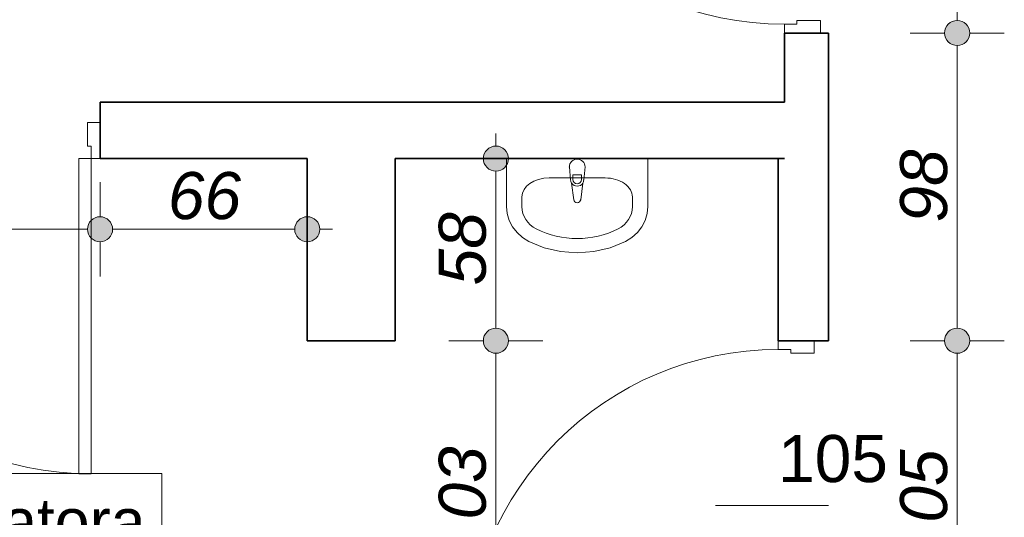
# Model space of a CAD drawing. Header units: millimetres. Extents: x -50073 to 84772, y -78870 to -35317.
# Tile 8 of 125: x 5399 to 8535, y -74693 to -73108. Entities that reach past the tile are written whole.
import ezdxf
from ezdxf.enums import TextEntityAlignment as Align

# ---------------------------------------------------------------- set-up
doc = ezdxf.new("R2010")
doc.units = ezdxf.units.MM
doc.header["$MEASUREMENT"] = 0
for name, color, linetype, lineweight in [('Drzwi ArchiCAD_Nr_pióra__1', 7, 'Continuous', 0), ('Konstrukcja - Ściany zew_Nr_pióra__6', 7, 'Continuous', 35), ('Metryczki pomieszczeń ArchiCADa_Nr_pióra__1', 7, 'Continuous', 0), ('Wnetrze - Sanitariaty_Nr_pióra__22', 8, 'Continuous', 13), ('Wymiarowanie - Ogólne_Nr_pióra__82', 114, 'Continuous', 13), ('Znaczniki drzwi ArchiCADa_Nr_pióra__1', 7, 'Continuous', 0), ('Znaczniki drzwi ArchiCADa_Nr_pióra__7', 7, 'Continuous', 70)]:
    doc.layers.add(name, color=color, linetype=linetype, lineweight=lineweight)
doc.layers.add('Elementy modelu - Strefy', color=7, linetype='Continuous')
doc.layers.add('Wymiarowanie - Ogólne', color=7, linetype='Continuous')
doc.styles.add('GENERATED_STYLE_1', font='txt')
doc.styles.add('GENERATED_STYLE_2', font='txt')
doc.styles.add('GENERATED_STYLE_3', font='txt')
doc.dimstyles.new('GENERATED_STYLE__1', dxfattribs={"dimtxt": 150, "dimasz": 152, "dimexe": 0.18, "dimexo": 0, "dimgap": 0.09, "dimtad": 1, "dimlfac": 0.1, "dimzin": 0, "dimdsep": 46, "dimtxsty": 'GENERATED_STYLE_3', "dimblk": 'ARROWHEAD_11', "dimblk1": 'ARROWHEAD_11', "dimblk2": 'ARROWHEAD_11', "dimcen": 0.09, "dimclrd": 114, "dimclre": 114, "dimclrt": 114, "dimazin": 0, "dimtfac": 1, "dimtdec": 4, "dimtmove": 0, "dimatfit": 3, "dimfxl": 1, "dimtolj": 1, "dimtzin": 0, "dimarcsym": 0})
doc.dimstyles.new('GENERATED_STYLE__2', dxfattribs={"dimtxt": 150, "dimasz": 152, "dimexe": 0.18, "dimexo": 0, "dimgap": 0.09, "dimtad": 1, "dimtih": 1, "dimtoh": 1, "dimlfac": 0.1, "dimzin": 0, "dimdsep": 46, "dimtxsty": 'GENERATED_STYLE_3', "dimblk": 'ARROWHEAD_11', "dimblk1": 'ARROWHEAD_11', "dimblk2": 'ARROWHEAD_11', "dimcen": 0.09, "dimclrd": 114, "dimclre": 114, "dimclrt": 114, "dimazin": 0, "dimtfac": 1, "dimtdec": 4, "dimtmove": 0, "dimatfit": 3, "dimfxl": 1, "dimtolj": 1, "dimtzin": 0, "dimarcsym": 0})

# ---------------------------------------------------------------- blocks, each defined once
blk = doc.blocks.new('Pok. ordynatora_1_21_21', base_point=(4332.2, -74835.8))
at = {"layer": 'Metryczki pomieszczeń ArchiCADa_Nr_pióra__1', "linetype": 'Continuous'}
for p, q in [((3553.1, -74553), (5851.4, -74553)), ((3553.1, -75071.6), (3553.1, -74553)), ((4332.2, -74553), (4332.2, -75071.6)), ((5851.4, -74553), (5851.4, -75071.6)), ((3592.1, -74578.9), (4293.2, -74578.9)), ((3592.1, -74805.2), (3592.1, -74578.9)), ((4293.2, -74578.9), (4293.2, -74805.2)), ((3553.1, -74835.8), (5851.4, -74835.8)), ((4293.2, -74805.2), (3592.1, -74805.2)), ((5851.4, -75071.6), (3553.1, -75071.6))]:
    blk.add_line(p, q, dxfattribs=at)
at = {"layer": 'Metryczki pomieszczeń ArchiCADa_Nr_pióra__1'}
for tag, height, style, p in [('ROOM_NUMBER', 180, 'GENERATED_STYLE_2', (3942.7, -74680.9)), ('ROOM_NAME', 150, 'GENERATED_STYLE_1', (5091.8, -74707.4)), ('floor_f', 150, 'GENERATED_STYLE_1', (5091.8, -74934.5)), ('ROOM_CALC_AREA', 150, 'GENERATED_STYLE_1', (3942.7, -74947.9))]:
    blk.add_attdef(tag, text='', height=height, dxfattribs=dict(at, style=style)).set_placement(p, align=Align.MIDDLE_CENTER)
blk = doc.blocks.new('*D547')
at = {"layer": 'Wymiarowanie - Ogólne_Nr_pióra__82', "linetype": 'Continuous'}
for points in [[(8425, -74130.6), (8422, -74115.3), (8413.3, -74102.4), (8400.3, -74093.7), (8385, -74090.6), (8369.7, -74093.7), (8356.7, -74102.4), (8348.1, -74115.3), (8345, -74130.6), (8348.1, -74145.9), (8356.7, -74158.9), (8369.7, -74167.6), (8385, -74170.6), (8400.3, -74167.6), (8413.3, -74158.9), (8422, -74145.9)], [(8425, -75180.6), (8422, -75165.3), (8413.3, -75152.4), (8400.3, -75143.7), (8385, -75140.6), (8369.7, -75143.7), (8356.7, -75152.4), (8348.1, -75165.3), (8345, -75180.6), (8348.1, -75195.9), (8356.7, -75208.9), (8369.7, -75217.6), (8385, -75220.6), (8400.3, -75217.6), (8413.3, -75208.9), (8422, -75195.9)]]:
    blk.add_hatch(color=256, dxfattribs=at).paths.add_polyline_path(points)
for p, q in [((8345, -74130.6), (8235, -74130.6)), ((8535, -74130.6), (8425, -74130.6)), ((8385, -75140.6), (8385, -74170.6)), ((8345, -75180.6), (8235, -75180.6)), ((8535, -75180.6), (8425, -75180.6))]:
    blk.add_line(p, q, dxfattribs=at)
for centre in [(8385, -74130.6), (8385, -75180.6)]:
    blk.add_circle(centre, 40, dxfattribs=at)
at = {"layer": 'Wymiarowanie - Ogólne_Nr_pióra__82', "insert": (8355, -74826.4), "char_height": 150, "attachment_point": 7, "rotation": 90, "style": 'GENERATED_STYLE_3'}
blk.add_mtext('\\A1;{\\fArial|b0|i1|c238|p38;105}', dxfattribs=at)
blk = doc.blocks.new('ARROWHEAD_11')
at = {"color": 0, "linetype": 'Continuous', "lineweight": 0}
blk.add_line((0, 0), (-1, 0), dxfattribs=at)
at = {"color": 0, "linetype": 'Continuous', "lineweight": 0, "const_width": 0.25, "flags": 128}
blk.add_lwpolyline([(-0.125, 0, 1), (0.125, 0, 1)], format="xyb", close=True, dxfattribs=at)
blk = doc.blocks.new('*D548')
at = {"layer": 'Wymiarowanie - Ogólne_Nr_pióra__82', "linetype": 'Continuous'}
for points in [[(8425, -73150.6), (8422, -73135.3), (8413.3, -73122.4), (8400.3, -73113.7), (8385, -73110.6), (8369.7, -73113.7), (8356.7, -73122.4), (8348.1, -73135.3), (8345, -73150.6), (8348.1, -73165.9), (8356.7, -73178.9), (8369.7, -73187.6), (8385, -73190.6), (8400.3, -73187.6), (8413.3, -73178.9), (8422, -73165.9)], [(8425, -74130.6), (8422, -74115.3), (8413.3, -74102.4), (8400.3, -74093.7), (8385, -74090.6), (8369.7, -74093.7), (8356.7, -74102.4), (8348.1, -74115.3), (8345, -74130.6), (8348.1, -74145.9), (8356.7, -74158.9), (8369.7, -74167.6), (8385, -74170.6), (8400.3, -74167.6), (8413.3, -74158.9), (8422, -74145.9)]]:
    blk.add_hatch(color=256, dxfattribs=at).paths.add_polyline_path(points)
for p, q in [((8345, -73150.6), (8235, -73150.6)), ((8535, -73150.6), (8425, -73150.6)), ((8385, -74090.6), (8385, -73190.6)), ((8345, -74130.6), (8235, -74130.6)), ((8535, -74130.6), (8425, -74130.6))]:
    blk.add_line(p, q, dxfattribs=at)
for centre in [(8385, -73150.6), (8385, -74130.6)]:
    blk.add_circle(centre, 40, dxfattribs=at)
at = {"layer": 'Wymiarowanie - Ogólne_Nr_pióra__82', "insert": (8355, -73754.5), "char_height": 150, "attachment_point": 7, "rotation": 90, "style": 'GENERATED_STYLE_3'}
blk.add_mtext('\\A1;{\\fArial|b0|i1|c238|p38;98}', dxfattribs=at)
blk = doc.blocks.new('*D549')
at = {"layer": 'Wymiarowanie - Ogólne_Nr_pióra__82', "linetype": 'Continuous'}
for points in [[(8425, -72090.6), (8422, -72075.3), (8413.3, -72062.4), (8400.3, -72053.7), (8385, -72050.6), (8369.7, -72053.7), (8356.7, -72062.4), (8348.1, -72075.3), (8345, -72090.6), (8348.1, -72105.9), (8356.7, -72118.9), (8369.7, -72127.6), (8385, -72130.6), (8400.3, -72127.6), (8413.3, -72118.9), (8422, -72105.9)], [(8425, -73150.6), (8422, -73135.3), (8413.3, -73122.4), (8400.3, -73113.7), (8385, -73110.6), (8369.7, -73113.7), (8356.7, -73122.4), (8348.1, -73135.3), (8345, -73150.6), (8348.1, -73165.9), (8356.7, -73178.9), (8369.7, -73187.6), (8385, -73190.6), (8400.3, -73187.6), (8413.3, -73178.9), (8422, -73165.9)]]:
    blk.add_hatch(color=256, dxfattribs=at).paths.add_polyline_path(points)
for p, q in [((8345, -72090.6), (8235, -72090.6)), ((8535, -72090.6), (8425, -72090.6)), ((8385, -73110.6), (8385, -72130.6)), ((8345, -73150.6), (8235, -73150.6)), ((8535, -73150.6), (8425, -73150.6))]:
    blk.add_line(p, q, dxfattribs=at)
for centre in [(8385, -72090.6), (8385, -73150.6)]:
    blk.add_circle(centre, 40, dxfattribs=at)
at = {"layer": 'Wymiarowanie - Ogólne_Nr_pióra__82', "insert": (8355, -72791.4), "char_height": 150, "attachment_point": 7, "rotation": 90, "style": 'GENERATED_STYLE_3'}
blk.add_mtext('\\A1;{\\fArial|b0|i1|c238|p38;106}', dxfattribs=at)
blk = doc.blocks.new('*D604')
at = {"layer": 'Wymiarowanie - Ogólne_Nr_pióra__82', "linetype": 'Continuous'}
for points in [[(6955.5, -74130.6), (6952.5, -74115.3), (6943.8, -74102.4), (6930.8, -74093.7), (6915.5, -74090.6), (6900.2, -74093.7), (6887.2, -74102.4), (6878.6, -74115.3), (6875.5, -74130.6), (6878.6, -74145.9), (6887.2, -74158.9), (6900.2, -74167.6), (6915.5, -74170.6), (6930.8, -74167.6), (6943.8, -74158.9), (6952.5, -74145.9)], [(6955.5, -75160.6), (6952.5, -75145.3), (6943.8, -75132.4), (6930.8, -75123.7), (6915.5, -75120.6), (6900.2, -75123.7), (6887.2, -75132.4), (6878.6, -75145.3), (6875.5, -75160.6), (6878.6, -75175.9), (6887.2, -75188.9), (6900.2, -75197.6), (6915.5, -75200.6), (6930.8, -75197.6), (6943.8, -75188.9), (6952.5, -75175.9)]]:
    blk.add_hatch(color=256, dxfattribs=at).paths.add_polyline_path(points)
for p, q in [((6875.5, -74130.6), (6765.5, -74130.6)), ((7065.5, -74130.6), (6955.5, -74130.6)), ((6915.5, -75120.6), (6915.5, -74170.6)), ((6875.5, -75160.6), (6765.5, -75160.6)), ((7065.5, -75160.6), (6955.5, -75160.6))]:
    blk.add_line(p, q, dxfattribs=at)
for centre in [(6915.5, -74130.6), (6915.5, -75160.6)]:
    blk.add_circle(centre, 40, dxfattribs=at)
at = {"layer": 'Wymiarowanie - Ogólne_Nr_pióra__82', "insert": (6885.5, -74816.4), "char_height": 150, "attachment_point": 7, "rotation": 90, "style": 'GENERATED_STYLE_3'}
blk.add_mtext('\\A1;{\\fArial|b0|i1|c238|p38;103}', dxfattribs=at)
blk = doc.blocks.new('*D605')
at = {"layer": 'Wymiarowanie - Ogólne_Nr_pióra__82', "linetype": 'Continuous'}
for points in [[(6955.5, -73550.6), (6952.5, -73535.3), (6943.8, -73522.4), (6930.8, -73513.7), (6915.5, -73510.6), (6900.2, -73513.7), (6887.2, -73522.4), (6878.6, -73535.3), (6875.5, -73550.6), (6878.6, -73565.9), (6887.2, -73578.9), (6900.2, -73587.6), (6915.5, -73590.6), (6930.8, -73587.6), (6943.8, -73578.9), (6952.5, -73565.9)], [(6955.5, -74130.6), (6952.5, -74115.3), (6943.8, -74102.4), (6930.8, -74093.7), (6915.5, -74090.6), (6900.2, -74093.7), (6887.2, -74102.4), (6878.6, -74115.3), (6875.5, -74130.6), (6878.6, -74145.9), (6887.2, -74158.9), (6900.2, -74167.6), (6915.5, -74170.6), (6930.8, -74167.6), (6943.8, -74158.9), (6952.5, -74145.9)]]:
    blk.add_hatch(color=256, dxfattribs=at).paths.add_polyline_path(points)
for p, q in [((6915.5, -73510.6), (6915.5, -73470.6)), ((6875.5, -73550.6), (6765.5, -73550.6)), ((7065.5, -73550.6), (6955.5, -73550.6)), ((6915.5, -74090.6), (6915.5, -73590.6)), ((6875.5, -74130.6), (6765.5, -74130.6)), ((7065.5, -74130.6), (6955.5, -74130.6))]:
    blk.add_line(p, q, dxfattribs=at)
for centre in [(6915.5, -73550.6), (6915.5, -74130.6)]:
    blk.add_circle(centre, 40, dxfattribs=at)
at = {"layer": 'Wymiarowanie - Ogólne_Nr_pióra__82', "insert": (6885.5, -73954.5), "char_height": 150, "attachment_point": 7, "rotation": 90, "style": 'GENERATED_STYLE_3'}
blk.add_mtext('\\A1;{\\fArial|b0|i1|c238|p38;58}', dxfattribs=at)
blk = doc.blocks.new('*D607')
at = {"layer": 'Wymiarowanie - Ogólne_Nr_pióra__82', "linetype": 'Continuous'}
for points in [[(4634.6, -73775.6), (4631.6, -73760.3), (4622.9, -73747.3), (4609.9, -73738.6), (4594.6, -73735.6), (4579.3, -73738.6), (4566.3, -73747.3), (4557.6, -73760.3), (4554.6, -73775.6), (4557.6, -73790.9), (4566.3, -73803.9), (4579.3, -73812.5), (4594.6, -73815.6), (4609.9, -73812.5), (4622.9, -73803.9), (4631.6, -73790.9)], [(5694.6, -73775.6), (5691.6, -73760.3), (5682.9, -73747.3), (5669.9, -73738.6), (5654.6, -73735.6), (5639.3, -73738.6), (5626.3, -73747.3), (5617.6, -73760.3), (5614.6, -73775.6), (5617.6, -73790.9), (5626.3, -73803.9), (5639.3, -73812.5), (5654.6, -73815.6), (5669.9, -73812.5), (5682.9, -73803.9), (5691.6, -73790.9)]]:
    blk.add_hatch(color=256, dxfattribs=at).paths.add_polyline_path(points)
for p, q in [((4594.6, -73735.6), (4594.6, -73625.6)), ((5654.6, -73735.6), (5654.6, -73625.6)), ((4634.6, -73775.6), (5614.6, -73775.6)), ((4594.6, -73925.6), (4594.6, -73815.6)), ((5654.6, -73925.6), (5654.6, -73815.6))]:
    blk.add_line(p, q, dxfattribs=at)
for centre in [(4594.6, -73775.6), (5654.6, -73775.6)]:
    blk.add_circle(centre, 40, dxfattribs=at)
at = {"layer": 'Wymiarowanie - Ogólne_Nr_pióra__82', "insert": (4953.9, -73745.6), "char_height": 150, "attachment_point": 7, "style": 'GENERATED_STYLE_3'}
blk.add_mtext('\\A1;{\\fArial|b0|i1|c238|p38;106}', dxfattribs=at)
blk = doc.blocks.new('*D608')
at = {"layer": 'Wymiarowanie - Ogólne_Nr_pióra__82', "linetype": 'Continuous'}
for points in [[(5694.6, -73775.6), (5691.6, -73760.3), (5682.9, -73747.3), (5669.9, -73738.6), (5654.6, -73735.6), (5639.3, -73738.6), (5626.3, -73747.3), (5617.6, -73760.3), (5614.6, -73775.6), (5617.6, -73790.9), (5626.3, -73803.9), (5639.3, -73812.5), (5654.6, -73815.6), (5669.9, -73812.5), (5682.9, -73803.9), (5691.6, -73790.9)], [(6354.6, -73775.6), (6351.6, -73760.3), (6342.9, -73747.3), (6329.9, -73738.6), (6314.6, -73735.6), (6299.3, -73738.6), (6286.3, -73747.3), (6277.6, -73760.3), (6274.6, -73775.6), (6277.6, -73790.9), (6286.3, -73803.9), (6299.3, -73812.5), (6314.6, -73815.6), (6329.9, -73812.5), (6342.9, -73803.9), (6351.6, -73790.9)]]:
    blk.add_hatch(color=256, dxfattribs=at).paths.add_polyline_path(points)
for p, q in [((5654.6, -73735.6), (5654.6, -73625.6)), ((6314.6, -73735.6), (6314.6, -73625.6)), ((5694.6, -73775.6), (6274.6, -73775.6)), ((6354.6, -73775.6), (6394.6, -73775.6)), ((5654.6, -73925.6), (5654.6, -73815.6)), ((6314.6, -73925.6), (6314.6, -73815.6))]:
    blk.add_line(p, q, dxfattribs=at)
for centre in [(5654.6, -73775.6), (6314.6, -73775.6)]:
    blk.add_circle(centre, 40, dxfattribs=at)
at = {"layer": 'Wymiarowanie - Ogólne_Nr_pióra__82', "insert": (5870.8, -73745.6), "char_height": 150, "attachment_point": 7, "style": 'GENERATED_STYLE_3'}
blk.add_mtext('\\A1;{\\fArial|b0|i1|c238|p38;66}', dxfattribs=at)

msp = doc.modelspace()

# ---------------------------------------------------------------- linework, layer by layer
at = {"layer": 'Drzwi ArchiCAD_Nr_pióra__1', "linetype": 'Continuous'}
for p, q in [((7949.596, -73110.641), (7874.596, -73110.641)), ((7874.596, -73110.641), (7874.596, -73122.641)), ((7949.596, -73150.641), (7949.596, -73110.641)), ((7874.596, -73122.641), (7834.596, -73122.641)), ((7834.596, -73122.641), (7834.596, -73150.641)), ((7834.596, -73150.641), (7949.596, -73150.641)), ((7834.596, -73150.641), (7949.596, -73150.641)), ((5614.596, -73510.641), (5614.596, -73435.641)), ((5614.596, -73435.641), (5654.596, -73435.641)), ((5654.596, -73435.641), (5654.596, -73550.641)), ((5654.596, -73550.641), (5654.596, -73435.641)), ((5626.596, -73510.641), (5614.596, -73510.641)), ((5626.596, -73550.641), (5626.596, -73510.641)), ((5626.596, -73550.641), (5586.596, -73550.641)), ((5586.596, -73550.641), (5586.596, -74554.641)), ((5654.596, -73550.641), (5626.596, -73550.641)), ((5626.596, -74554.641), (5626.596, -73550.641)), ((7814.596, -74158.641), (7814.596, -74130.641)), ((7814.596, -74130.641), (7929.596, -74130.641)), ((7814.596, -74130.641), (7929.596, -74130.641)), ((7929.596, -74130.641), (7929.596, -74170.641)), ((7854.596, -74158.641), (7814.596, -74158.641)), ((7854.596, -74170.641), (7854.596, -74158.641)), ((7929.596, -74170.641), (7854.596, -74170.641)), ((5586.596, -74554.641), (5626.596, -74554.641))]:
    msp.add_line(p, q, dxfattribs=at)
for centre, radius, start, end in [((7834.596, -72118.641), 1004, 180, 270), ((5626.596, -73550.641), 1004, 180, 270), ((7814.596, -75152.641), 994, 90, 180)]:
    msp.add_arc(centre, radius, start, end, dxfattribs=at)
at = {"layer": 'Konstrukcja - Ściany zew_Nr_pióra__6', "linetype": 'Continuous'}
for p, q in [((7834.596, -73150.641), (7949.596, -73150.641)), ((7949.596, -73150.641), (7974.596, -73150.641)), ((5654.596, -73435.641), (5654.596, -73370.641)), ((5654.596, -73550.641), (5654.596, -73435.641)), ((7814.596, -74130.641), (7929.596, -74130.641)), ((7929.596, -74130.641), (7974.596, -74130.641))]:
    msp.add_line(p, q, dxfattribs=at)
at = {"layer": 'Konstrukcja - Ściany zew_Nr_pióra__6', "linetype": 'Continuous', "flags": 128}
for points in [[(7834.596, -73150.641), (7834.596, -73370.641)], [(7974.596, -73550.641), (7974.596, -73150.641)], [(7834.596, -73370.641), (5654.596, -73370.641)], [(5654.596, -73550.641), (6314.596, -73550.641)], [(6314.596, -73550.641), (6314.596, -74130.641)], [(6594.596, -73550.641), (7834.596, -73550.641)], [(6594.596, -74130.641), (6594.596, -73550.641)], [(7834.596, -73550.641), (7814.596, -73550.641)], [(7814.596, -73550.641), (7814.596, -74130.641)], [(7974.596, -74130.641), (7974.596, -73550.641)], [(6314.596, -74130.641), (6594.596, -74130.641)]]:
    msp.add_lwpolyline(points, dxfattribs=at)
at = {"layer": 'Wnetrze - Sanitariaty_Nr_pióra__22', "linetype": 'Continuous'}
for p, q in [((6949.439, -73550.641), (6949.439, -73703.369)), ((7399.439, -73550.641), (6949.439, -73550.641)), ((7149.439, -73577.187), (7153.439, -73619.14)), ((7195.439, -73619.14), (7199.439, -73577.187)), ((7399.439, -73703.369), (7399.439, -73550.641)), ((7263.558, -73612.187), (7085.319, -73612.187)), ((7160.839, -73616.968), (7160.839, -73602.097)), ((7160.839, -73602.097), (7188.039, -73602.097)), ((7188.039, -73602.097), (7188.039, -73616.968)), ((7156.709, -73628.653), (7163.339, -73681.587)), ((7185.539, -73681.587), (7192.168, -73628.653)), ((6998.352, -73672.823), (6998.352, -73703.369)), ((7350.526, -73672.823), (7350.526, -73703.369)), ((6949.439, -73703.369), (6951.61, -73725.85)), ((7397.267, -73725.85), (7399.439, -73703.369)), ((6951.61, -73725.85), (6958.054, -73747.613)), ((7390.823, -73747.613), (7397.267, -73725.85)), ((6958.054, -73747.613), (6968.565, -73767.962)), ((6968.565, -73767.962), (6982.807, -73786.246)), ((7366.071, -73786.246), (7380.312, -73767.962)), ((7380.312, -73767.962), (7390.823, -73747.613)), ((6982.807, -73786.246), (7000.324, -73801.881)), ((7348.553, -73801.881), (7366.071, -73786.246)), ((7000.324, -73801.881), (7020.558, -73814.369)), ((7020.558, -73814.369), (7069.452, -73834.329)), ((7279.425, -73834.329), (7328.319, -73814.369)), ((7328.319, -73814.369), (7348.553, -73801.881)), ((7069.452, -73834.329), (7121.217, -73846.529)), ((7121.217, -73846.529), (7174.439, -73850.632)), ((7174.439, -73850.632), (7227.66, -73846.529)), ((7227.66, -73846.529), (7279.425, -73834.329))]:
    msp.add_line(p, q, dxfattribs=at)
for centre, radius, start, end in [((7174.439, -73577.187), 25, 0, 180), ((7174.439, -73617.24), 21.086, 185.169607, 212.771025), ((7174.439, -73617.24), 21.086, 212.771025, 327.228975), ((7174.439, -73616.968), 13.6, 180, 0), ((7174.439, -73617.24), 21.086, 327.228975, 354.830393), ((7174.439, -73680.197), 11.187, 187.138925, 352.861075)]:
    msp.add_arc(centre, radius, start, end, dxfattribs=at)
for centre, major_axis, ratio, start_param, end_param in [((7085.417, -73672.823), (87.049, 0), 0.69657392, 1.57079633, 3.14159265), ((7263.46, -73672.823), (87.049, 0), 0.69657392, 0, 1.57079633), ((7085.299, -73703.369), (86.948, 0), 0.92929293, 3.14159265, 4.21541415), ((7263.578, -73703.369), (86.948, 0), 0.92929293, 5.20936381, 6.28318531), ((7174.439, -73550.641), (273.913, 0), 0.92929293, 4.21541414, 5.20936382)]:
    msp.add_ellipse(centre, major_axis=major_axis, ratio=ratio, start_param=start_param, end_param=end_param, dxfattribs=at)
for p in [(7149.439, -73577.187), (7156.709, -73628.653), (7195.439, -73619.14), (7185.539, -73681.587)]:
    msp.add_point(p, dxfattribs=at)
at = {"layer": 'Znaczniki drzwi ArchiCADa_Nr_pióra__1', "linetype": 'Continuous'}
msp.add_line((7614.596, -74655.641), (7974.596, -74655.641), dxfattribs=at)

# ---------------------------------------------------------------- block references
at = {"layer": 'Elementy modelu - Strefy', "linetype": 'Continuous'}
ref = msp.add_blockref('Pok. ordynatora_1_21_21', (4332.183, -74835.847), dxfattribs=at)
ref.add_attrib('ROOM_NAME', 'Pok. ordynatora', dxfattribs={"layer": 'Metryczki pomieszczeń ArchiCADa_Nr_pióra__1', "color": 7, "height": 150, "style": 'GENERATED_STYLE_1'}).set_placement((5091.784, -74707.445), align=Align.MIDDLE_CENTER)
ref.add_attrib('ROOM_NUMBER', '1/21', dxfattribs={"layer": 'Metryczki pomieszczeń ArchiCADa_Nr_pióra__1', "color": 7, "height": 180, "style": 'GENERATED_STYLE_2'}).set_placement((3942.662, -74680.899), align=Align.MIDDLE_CENTER)
ref.add_attrib('ROOM_CALC_AREA', '13,4 m2', dxfattribs={"layer": 'Metryczki pomieszczeń ArchiCADa_Nr_pióra__1', "color": 7, "height": 150, "style": 'GENERATED_STYLE_1'}).set_placement((3942.662, -74947.899), align=Align.MIDDLE_CENTER)
ref.add_attrib('floor_f', 'tarket', dxfattribs={"layer": 'Metryczki pomieszczeń ArchiCADa_Nr_pióra__1', "color": 7, "height": 150, "style": 'GENERATED_STYLE_1'}).set_placement((5091.784, -74934.527), align=Align.MIDDLE_CENTER)

# ---------------------------------------------------------------- texts
at = {"layer": 'Znaczniki drzwi ArchiCADa_Nr_pióra__7', "insert": (7814.596, -74583.11), "char_height": 150, "attachment_point": 7, "style": 'GENERATED_STYLE_1'}
msp.add_mtext('\\A1;{\\fArial|b0|i0|c238|p38;105}', dxfattribs=at)

# ---------------------------------------------------------------- dimensions: what is measured, and where the dimension line sits
at = {"layer": 'Wymiarowanie - Ogólne', "color": 114, "linetype": 'Continuous', "lineweight": 13}
for base, p1, p2, picture, middle in [((8385.029, -72090.641), (7974.596, -73150.641), (7974.596, -72090.641), '*D549', (8280.029, -72620.641)), ((8385.029, -73150.641), (7974.596, -74130.641), (7974.596, -73150.641), '*D548', (8280.029, -73640.641)), ((6915.515, -73550.641), (6594.596, -74130.641), (6594.596, -73550.641), '*D605', (6810.515, -73840.641)), ((6915.515, -74130.641), (6594.596, -75160.641), (6594.596, -74130.641), '*D604', (6810.515, -74645.641)), ((8385.029, -74130.641), (7974.596, -75180.641), (7974.596, -74130.641), '*D547', (8280.029, -74655.641))]:
    dim = msp.add_linear_dim(base=base, p1=p1, p2=p2, angle=90, dimstyle='GENERATED_STYLE__1', dxfattribs=at)
    dim.commit()
    dim.dimension.update_dxf_attribs({"geometry": picture, "text_midpoint": middle, "dimtype": 160, "text_rotation": 90})
for base, p1, p2, picture, middle in [((5654.596, -73775.576), (4594.596, -73550.641), (5654.596, -73550.641), '*D607', (5124.596, -73670.576)), ((6314.596, -73775.576), (5654.596, -73550.641), (6314.596, -73550.641), '*D608', (5984.596, -73670.576))]:
    dim = msp.add_linear_dim(base=base, p1=p1, p2=p2, dimstyle='GENERATED_STYLE__2', dxfattribs=at)
    dim.commit()
    dim.dimension.update_dxf_attribs({"geometry": picture, "text_midpoint": middle, "dimtype": 160})

doc.saveas('drawing.dxf')
